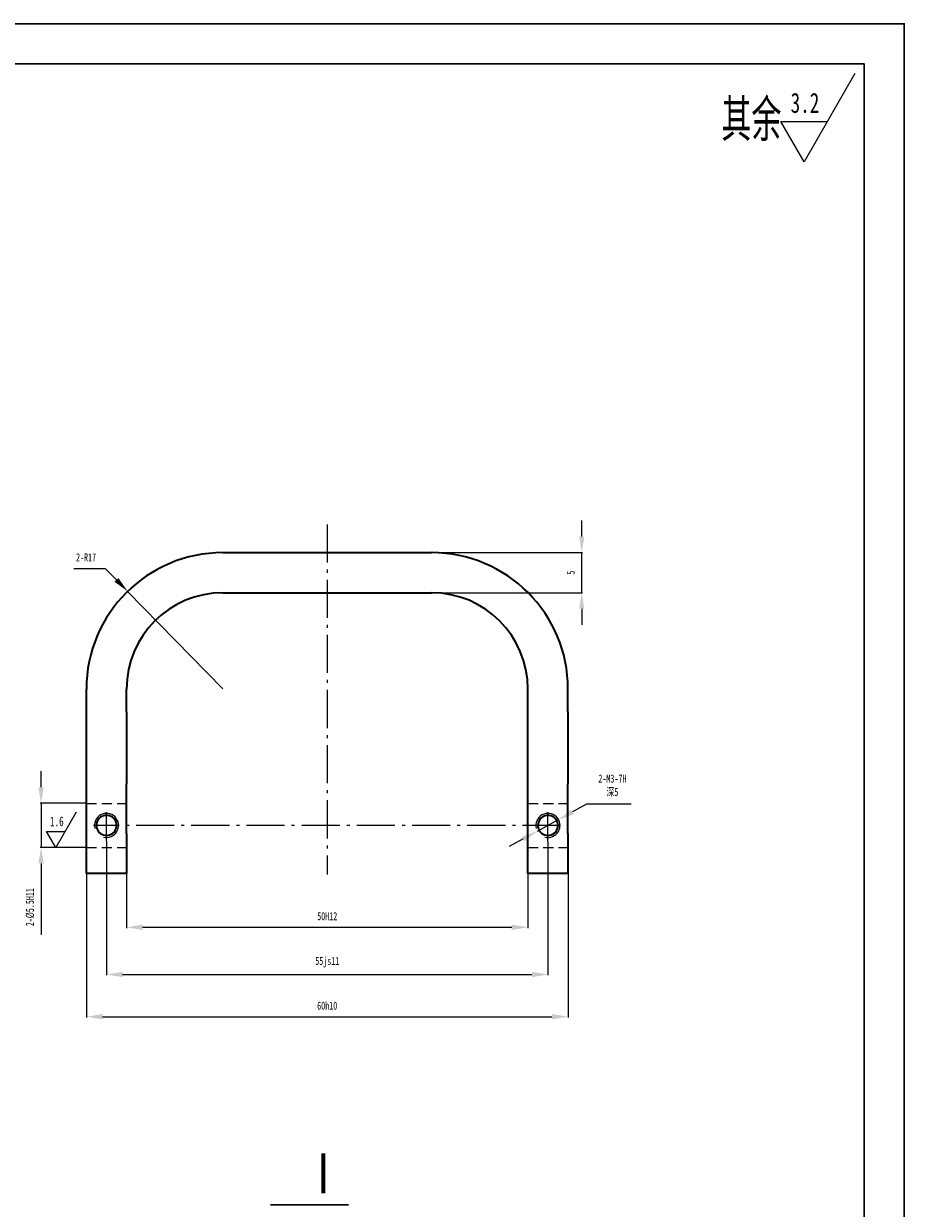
# Model space of a CAD drawing. Header units: millimetres. Extents: x -33921 to -29933, y -26486 to -26076.
# Tile 25 of 34: x -31708 to -31598, y -26226 to -26078. Entities that reach past the tile are written whole.
import ezdxf

# ---------------------------------------------------------------- set-up
doc = ezdxf.new("R2010")
doc.units = ezdxf.units.MM
doc.linetypes.add('GEN7A', pattern=[6.875, 4.75, -0.875, 0.375, -0.875])
doc.linetypes.add('HIDDEN', pattern=[1.905, 1.27, -0.635])
doc.layers.add('尺寸线', color=5, linetype='Continuous', lineweight=15)
doc.layers.add('特别说明', color=3, linetype='Continuous')
doc.styles.add('SLDTEXTSTYLE5', font='TXT', dxfattribs={"width": 0.7})
doc.styles.add('绘图文字5', font='gbenor.shx', dxfattribs={"bigfont": 'gbcbig.shx'})
doc.dimstyles.new('1-1', dxfattribs={"dimtxt": 1, "dimasz": 2, "dimexe": 0.1, "dimexo": 0.05, "dimgap": 0.875, "dimtad": 1, "dimtoh": 1, "dimrnd": 1e-09, "dimzin": 12, "dimdsep": 46, "dimtxsty": 'SLDTEXTSTYLE5', "dimcen": 0.09, "dimclrd": 5, "dimclre": 5, "dimclrt": 5, "dimadec": 0, "dimazin": 3, "dimtfac": 1, "dimtmove": 0, "dimatfit": 3, "dimfxl": 1, "dimfrac": 2, "dimtolj": 1, "dimtzin": 12, "dimarcsym": 0})
doc.dimstyles.new('1-1 v', dxfattribs={"dimtxt": 1, "dimasz": 2, "dimexe": 0.1, "dimexo": 0.05, "dimgap": 0.875, "dimtad": 1, "dimrnd": 1e-09, "dimzin": 12, "dimdsep": 46, "dimtxsty": 'SLDTEXTSTYLE5', "dimcen": 0.09, "dimclrd": 5, "dimclre": 5, "dimclrt": 5, "dimadec": 0, "dimazin": 3, "dimtfac": 1, "dimtmove": 0, "dimatfit": 3, "dimfxl": 1, "dimfrac": 2, "dimtolj": 1, "dimtzin": 12, "dimarcsym": 0})

# ---------------------------------------------------------------- blocks, each defined once
blk = doc.blocks.new('*D197')
at = {"layer": 'Defpoints', "color": 0, "transparency": 16777216}
for p in [(-31700.36, -26183.83), (-31640.36, -26183.83), (-31640.36, -26201.69)]:
    blk.add_point(p, dxfattribs=at)
at = {"layer": '尺寸线', "color": 5, "lineweight": -2, "transparency": 16777216}
for p, q in [((-31700.36, -26183.88), (-31700.36, -26201.79)), ((-31640.36, -26183.88), (-31640.36, -26201.79)), ((-31698.36, -26201.69), (-31642.36, -26201.69))]:
    blk.add_line(p, q, dxfattribs=at)
at = {"layer": '尺寸线', "color": 5, "transparency": 16777216}
for points in [[(-31698.36, -26201.35), (-31698.36, -26202.02), (-31700.36, -26201.69)], [(-31642.36, -26201.35), (-31642.36, -26202.02), (-31640.36, -26201.69)]]:
    blk.add_solid(points, dxfattribs=at)
at = {"layer": '尺寸线', "color": 5, "transparency": 16777216, "insert": (-31670.36, -26200.31), "char_height": 1, "attachment_point": 5, "style": 'SLDTEXTSTYLE5'}
blk.add_mtext('\\A1;60h10', dxfattribs=at)
blk = doc.blocks.new('*D198')
at = {"layer": 'Defpoints', "color": 0, "transparency": 16777216}
for p in [(-31695.36, -26183.83), (-31645.36, -26183.83), (-31645.36, -26190.54)]:
    blk.add_point(p, dxfattribs=at)
at = {"layer": '尺寸线', "color": 5, "lineweight": -2, "transparency": 16777216}
for p, q in [((-31695.36, -26183.88), (-31695.36, -26190.64)), ((-31645.36, -26183.88), (-31645.36, -26190.64)), ((-31693.36, -26190.54), (-31647.36, -26190.54))]:
    blk.add_line(p, q, dxfattribs=at)
at = {"layer": '尺寸线', "color": 5, "transparency": 16777216}
for points in [[(-31693.36, -26190.2), (-31693.36, -26190.87), (-31695.36, -26190.54)], [(-31647.36, -26190.2), (-31647.36, -26190.87), (-31645.36, -26190.54)]]:
    blk.add_solid(points, dxfattribs=at)
at = {"layer": '尺寸线', "color": 5, "transparency": 16777216, "insert": (-31670.36, -26189.16), "char_height": 1, "attachment_point": 5, "style": 'SLDTEXTSTYLE5'}
blk.add_mtext('\\A1;50H12', dxfattribs=at)
blk = doc.blocks.new('*D199')
at = {"layer": 'Defpoints', "color": 0, "transparency": 16777216}
for p in [(-31697.86, -26179.8), (-31642.86, -26179.8), (-31642.86, -26196.42)]:
    blk.add_point(p, dxfattribs=at)
at = {"layer": '尺寸线', "color": 5, "lineweight": -2, "transparency": 16777216}
for p, q in [((-31697.86, -26179.85), (-31697.86, -26196.52)), ((-31642.86, -26179.85), (-31642.86, -26196.52)), ((-31695.86, -26196.42), (-31644.86, -26196.42))]:
    blk.add_line(p, q, dxfattribs=at)
at = {"layer": '尺寸线', "color": 5, "transparency": 16777216}
for points in [[(-31695.86, -26196.09), (-31695.86, -26196.76), (-31697.86, -26196.42)], [(-31644.86, -26196.09), (-31644.86, -26196.76), (-31642.86, -26196.42)]]:
    blk.add_solid(points, dxfattribs=at)
at = {"layer": '尺寸线', "color": 5, "transparency": 16777216, "insert": (-31670.36, -26194.88), "char_height": 1, "attachment_point": 5, "style": 'SLDTEXTSTYLE5'}
blk.add_mtext('\\A1;55js11', dxfattribs=at)
blk = doc.blocks.new('*D200')
at = {"layer": 'Defpoints', "color": 0, "transparency": 16777216}
for p in [(-31670.36, -26143.83), (-31638.65, -26143.83), (-31670.36, -26148.83)]:
    blk.add_point(p, dxfattribs=at)
at = {"layer": '尺寸线', "color": 5, "lineweight": -2, "transparency": 16777216}
for p, q in [((-31638.65, -26141.83), (-31638.65, -26139.83)), ((-31670.31, -26143.83), (-31638.55, -26143.83)), ((-31638.65, -26148.83), (-31638.65, -26143.83)), ((-31670.31, -26148.83), (-31638.55, -26148.83)), ((-31638.65, -26150.83), (-31638.65, -26152.83))]:
    blk.add_line(p, q, dxfattribs=at)
at = {"layer": '尺寸线', "color": 5, "transparency": 16777216}
for points in [[(-31638.98, -26141.83), (-31638.32, -26141.83), (-31638.65, -26143.83)], [(-31638.98, -26150.83), (-31638.32, -26150.83), (-31638.65, -26148.83)]]:
    blk.add_solid(points, dxfattribs=at)
at = {"layer": '尺寸线', "color": 5, "transparency": 16777216, "insert": (-31640.02, -26146.33), "char_height": 1, "attachment_point": 5, "rotation": 90, "style": 'SLDTEXTSTYLE5'}
blk.add_mtext('\\A1;5', dxfattribs=at)
blk = doc.blocks.new('*D230')
at = {"layer": 'Defpoints', "color": 0, "transparency": 16777216}
for p in [(-31695.23, -26148.66), (-31683.36, -26160.83)]:
    blk.add_point(p, dxfattribs=at)
at = {"layer": '尺寸线', "color": 5, "lineweight": -2, "transparency": 16777216}
for p, q in [((-31701.92, -26145.79), (-31698.02, -26145.79)), ((-31698.02, -26145.79), (-31696.62, -26147.22)), ((-31683.36, -26160.83), (-31695.23, -26148.66))]:
    blk.add_line(p, q, dxfattribs=at)
at = {"layer": '尺寸线', "color": 5, "transparency": 16777216}
blk.add_solid([(-31696.38, -26146.99), (-31696.86, -26147.46), (-31695.23, -26148.66)], dxfattribs=at)
at = {"layer": '尺寸线', "color": 5, "transparency": 16777216, "insert": (-31700.41, -26144.42), "char_height": 1, "attachment_point": 5, "style": 'SLDTEXTSTYLE5'}
blk.add_mtext('\\A1;2-R17', dxfattribs=at)
blk = doc.blocks.new('*D231')
at = {"layer": 'Defpoints', "color": 0, "transparency": 16777216}
for p in [(-31641.55, -26177.12), (-31644.18, -26178.55)]:
    blk.add_point(p, dxfattribs=at)
at = {"layer": '尺寸线', "color": 5, "lineweight": -2, "transparency": 16777216}
for p, q in [((-31638.04, -26175.2), (-31639.79, -26176.16)), ((-31632.49, -26175.2), (-31638.04, -26175.2)), ((-31644.18, -26178.55), (-31641.55, -26177.12)), ((-31645.94, -26179.51), (-31647.69, -26180.47))]:
    blk.add_line(p, q, dxfattribs=at)
at = {"layer": '尺寸线', "color": 5, "transparency": 16777216}
for points in [[(-31639.95, -26175.87), (-31639.63, -26176.45), (-31641.55, -26177.12)], [(-31646.1, -26179.22), (-31645.78, -26179.8), (-31644.18, -26178.55)]]:
    blk.add_solid(points, dxfattribs=at)
at = {"layer": '尺寸线', "color": 5, "transparency": 16777216, "insert": (-31634.83, -26172.88), "char_height": 1, "attachment_point": 5, "style": 'SLDTEXTSTYLE5'}
blk.add_mtext('\\A1;2-M3-7H \\P{\\fSimSun|b0|i0|c134|p2;深5}', dxfattribs=at)
blk = doc.blocks.new('*D233')
at = {"layer": 'Defpoints', "color": 0, "transparency": 16777216}
for p in [(-31700.36, -26175.08), (-31706.02, -26180.58), (-31700.36, -26180.58)]:
    blk.add_point(p, dxfattribs=at)
at = {"layer": '尺寸线', "color": 5, "lineweight": -2, "transparency": 16777216}
for p, q in [((-31706.02, -26173.08), (-31706.02, -26171.08)), ((-31700.41, -26175.08), (-31706.12, -26175.08)), ((-31706.02, -26175.08), (-31706.02, -26180.58)), ((-31700.41, -26180.58), (-31706.12, -26180.58)), ((-31706.02, -26182.58), (-31706.02, -26191.47))]:
    blk.add_line(p, q, dxfattribs=at)
at = {"layer": '尺寸线', "color": 5, "transparency": 16777216}
for points in [[(-31706.35, -26173.08), (-31705.68, -26173.08), (-31706.02, -26175.08)], [(-31706.35, -26182.58), (-31705.68, -26182.58), (-31706.02, -26180.58)]]:
    blk.add_solid(points, dxfattribs=at)
at = {"layer": '尺寸线', "color": 5, "transparency": 16777216, "insert": (-31707.39, -26188.03), "char_height": 1, "attachment_point": 5, "rotation": 90, "style": 'SLDTEXTSTYLE5'}
blk.add_mtext('\\A1;2-%%C5.5H11', dxfattribs=at)

msp = doc.modelspace()

# ---------------------------------------------------------------- linework, layer by layer
at = {"color": 7, "linetype": 'Continuous', "lineweight": 35}
for p, q in [((-31683.3634, -26143.8347), (-31657.3634, -26143.8347)), ((-31683.3634, -26148.8347), (-31657.3634, -26148.8347)), ((-31700.3634, -26163.6696), (-31700.3634, -26160.8347)), ((-31695.3634, -26163.6696), (-31695.3634, -26160.8347)), ((-31645.3634, -26163.6696), (-31645.3634, -26160.8347)), ((-31640.3634, -26163.6696), (-31640.3634, -26160.8347)), ((-31700.3634, -26169.6696), (-31700.3634, -26163.6696)), ((-31695.3634, -26163.6696), (-31695.3634, -26169.6696)), ((-31645.3634, -26169.6696), (-31645.3634, -26163.6696)), ((-31640.3634, -26163.6696), (-31640.3634, -26169.6696)), ((-31700.3634, -26172.6696), (-31700.3634, -26169.6696)), ((-31695.3634, -26169.6696), (-31695.3634, -26172.6696)), ((-31645.3634, -26172.6696), (-31645.3634, -26169.6696)), ((-31640.3634, -26169.6696), (-31640.3634, -26172.6696)), ((-31700.3634, -26178.8347), (-31700.3634, -26172.6696)), ((-31695.3634, -26178.8347), (-31695.3634, -26172.6696)), ((-31645.3634, -26178.8347), (-31645.3634, -26172.6696)), ((-31640.3634, -26178.8347), (-31640.3634, -26172.6696)), ((-31700.3634, -26183.8347), (-31700.3634, -26178.8347)), ((-31695.3634, -26178.8347), (-31695.3634, -26183.8347)), ((-31645.3634, -26183.8347), (-31645.3634, -26178.8347)), ((-31640.3634, -26178.8347), (-31640.3634, -26183.8347)), ((-31695.3634, -26183.8347), (-31700.3634, -26183.8347)), ((-31640.3634, -26183.8347), (-31645.3634, -26183.8347))]:
    msp.add_line(p, q, dxfattribs=at)
at = {"lineweight": 30}
for points in [[(-31808.4608, -26374.8932), (-31598.4608, -26374.8932), (-31598.4608, -26077.8932), (-31808.4608, -26077.8932)], [(-31783.4608, -26369.8932), (-31603.4608, -26369.8932), (-31603.4608, -26082.8932), (-31783.4608, -26082.8932)]]:
    msp.add_lwpolyline(points, close=True, dxfattribs=at)
for points in [[(-31604.6037, -26084.0997), (-31610.9546, -26095.0997), (-31613.8413, -26090.0997), (-31608.0678, -26090.0997)], [(-31701.6524, -26176.1931), (-31704.1927, -26180.5931), (-31705.3474, -26178.5931), (-31703.038, -26178.5931)]]:
    msp.add_lwpolyline(points)
at = {"color": 7, "linetype": 'Continuous', "lineweight": 35}
for centre, radius, start, end in [((-31683.3634, -26160.8347), 17, 90, 180), ((-31657.3634, -26160.8347), 17, 0, 90), ((-31683.3634, -26160.8347), 12, 90, 180), ((-31657.3634, -26160.8347), 12, 0, 90), ((-31697.8634, -26177.8347), 1.25, 306.869898, 233.130102), ((-31642.8634, -26177.8347), 1.25, 306.869898, 233.130102)]:
    msp.add_arc(centre, radius, start, end, dxfattribs=at)
at = {"color": 7, "linetype": 'Continuous', "lineweight": 18}
for centre in [(-31697.8634, -26177.8347), (-31642.8634, -26177.8347)]:
    msp.add_arc(centre, 1.5, 255, 195, dxfattribs=at)
at = {"color": 7, "linetype": 'Continuous', "lineweight": 35}
for points in [[(-31698.6134, -26178.8347), (-31698.5052, -26178.9159), (-31698.3871, -26178.9777), (-31698.1312, -26179.0632), (-31697.9989, -26179.0846), (-31697.5951, -26179.0849), (-31697.3299, -26178.997), (-31697.1134, -26178.8347)], [(-31643.6134, -26178.8347), (-31643.5052, -26178.9159), (-31643.3871, -26178.9777), (-31643.1312, -26179.0632), (-31642.9989, -26179.0846), (-31642.5951, -26179.0849), (-31642.3299, -26178.997), (-31642.1134, -26178.8347)]]:
    msp.add_open_spline(points, degree=3, knots=[0, 0, 0, 0, 0.25, 0.25, 0.5, 0.5, 1, 1, 1, 1], dxfattribs=at)
at = {"layer": '尺寸线', "color": 0, "linetype": 'HIDDEN'}
for p, q in [((-31700.3634, -26175.0847), (-31695.3634, -26175.0847)), ((-31645.3634, -26175.0847), (-31640.3634, -26175.0847)), ((-31700.3634, -26180.5847), (-31695.3634, -26180.5847)), ((-31645.3634, -26180.5847), (-31640.3634, -26180.5847))]:
    msp.add_line(p, q, dxfattribs=at)
at = {"layer": '尺寸线', "color": 0, "lineweight": 30}
msp.add_line((-31677.4411, -26225.1207), (-31667.73, -26225.1207), dxfattribs=at)
at = {"layer": '特别说明', "color": 1, "linetype": 'GEN7A'}
for p, q in [((-31670.3634, -26140.3292), (-31670.3634, -26183.9688)), ((-31697.8634, -26179.796), (-31697.8634, -26176.1721)), ((-31642.8634, -26179.796), (-31642.8634, -26176.1721)), ((-31641.2933, -26177.8347), (-31699.4926, -26177.8347))]:
    msp.add_line(p, q, dxfattribs=at)

# ---------------------------------------------------------------- texts
at = {"insert": (-31621.2524, -26087.3244), "char_height": 5.2, "attachment_point": 1, "style": '绘图文字5'}
msp.add_mtext_dynamic_manual_height_columns('其余', width=9.915841, gutter_width=20, heights=[0], dxfattribs=at)
at = {"color": 7, "linetype": 'Continuous', "width": 1.844469, "attachment_point": 1, "style": 'SLDTEXTSTYLE5'}
for s, insert, char_height in [('3.2', (-31612.6212, -26086.5116), 2.5), ('{\\fSimSun|b0|i0|c134|p2;Ⅰ}', (-31673.2332, -26218.688), 5)]:
    msp.add_mtext(s, dxfattribs=dict(at, insert=insert, char_height=char_height))
at = {"color": 7, "linetype": 'Continuous', "insert": (-31704.9085, -26176.7347), "char_height": 1.2, "attachment_point": 1, "style": 'SLDTEXTSTYLE5'}
msp.add_mtext('1.6', dxfattribs=at)

# ---------------------------------------------------------------- dimensions: what is measured, and where the dimension line sits
at = {"layer": '尺寸线'}
dim = msp.add_linear_dim(base=(-31638.6486, -26143.8347), p1=(-31670.3634, -26148.8347), p2=(-31670.3634, -26143.8347), angle=90, dimstyle='1-1 v', dxfattribs=at)
dim.commit()
dim.dimension.update_dxf_attribs({"geometry": '*D200', "text_midpoint": (-31638.6486, -26146.3347), "dimtype": 160})
dim = msp.add_radius_dim(center=(-31683.3634, -26160.8347), mpoint=(-31695.2252, -26148.657), text='2-<>', dimstyle='1-1', dxfattribs=at)
dim.commit()
dim.dimension.update_dxf_attribs({"geometry": '*D230', "text_midpoint": (-31700.4079, -26144.4166)})
dim = msp.add_linear_dim(base=(-31706.0173, -26180.5847), p1=(-31700.3634, -26175.0847), p2=(-31700.3634, -26180.5847), angle=90, text='2-%%C<>H11', dimstyle='1-1 v', dxfattribs=at)
dim.commit()
dim.dimension.update_dxf_attribs({"geometry": '*D233', "text_midpoint": (-31707.3923, -26188.0264)})
dim = msp.add_diameter_dim_2p(p1=(-31644.1802, -26178.5531), p2=(-31641.5467, -26177.1163), text='2-M3-7H \\P{\\fSimSun|b0|i0|c134|p2;深5}', dimstyle='1-1', dxfattribs=at)
dim.commit()
dim.dimension.update_dxf_attribs({"geometry": '*D231', "text_midpoint": (-31634.8269, -26172.875)})
for base, p1, p2, text, picture, middle in [((-31642.8634, -26196.4234), (-31697.8634, -26179.796), (-31642.8634, -26179.796), '<>js11', '*D199', (-31670.3634, -26196.4234)), ((-31640.3634, -26201.6856), (-31700.3634, -26183.8347), (-31640.3634, -26183.8347), '<>h10', '*D197', (-31670.3634, -26201.6856))]:
    dim = msp.add_linear_dim(base=base, p1=p1, p2=p2, text=text, dimstyle='1-1 v', dxfattribs=at)
    dim.commit()
    dim.dimension.update_dxf_attribs({"geometry": picture, "text_midpoint": middle, "dimtype": 160})
dim = msp.add_linear_dim(base=(-31645.3634, -26190.5364), p1=(-31695.3634, -26183.8347), p2=(-31645.3634, -26183.8347), text='<>H12', dimstyle='1-1 v', dxfattribs=at)
dim.commit()
dim.dimension.update_dxf_attribs({"geometry": '*D198', "text_midpoint": (-31670.3634, -26189.1614)})

doc.saveas('drawing.dxf')
